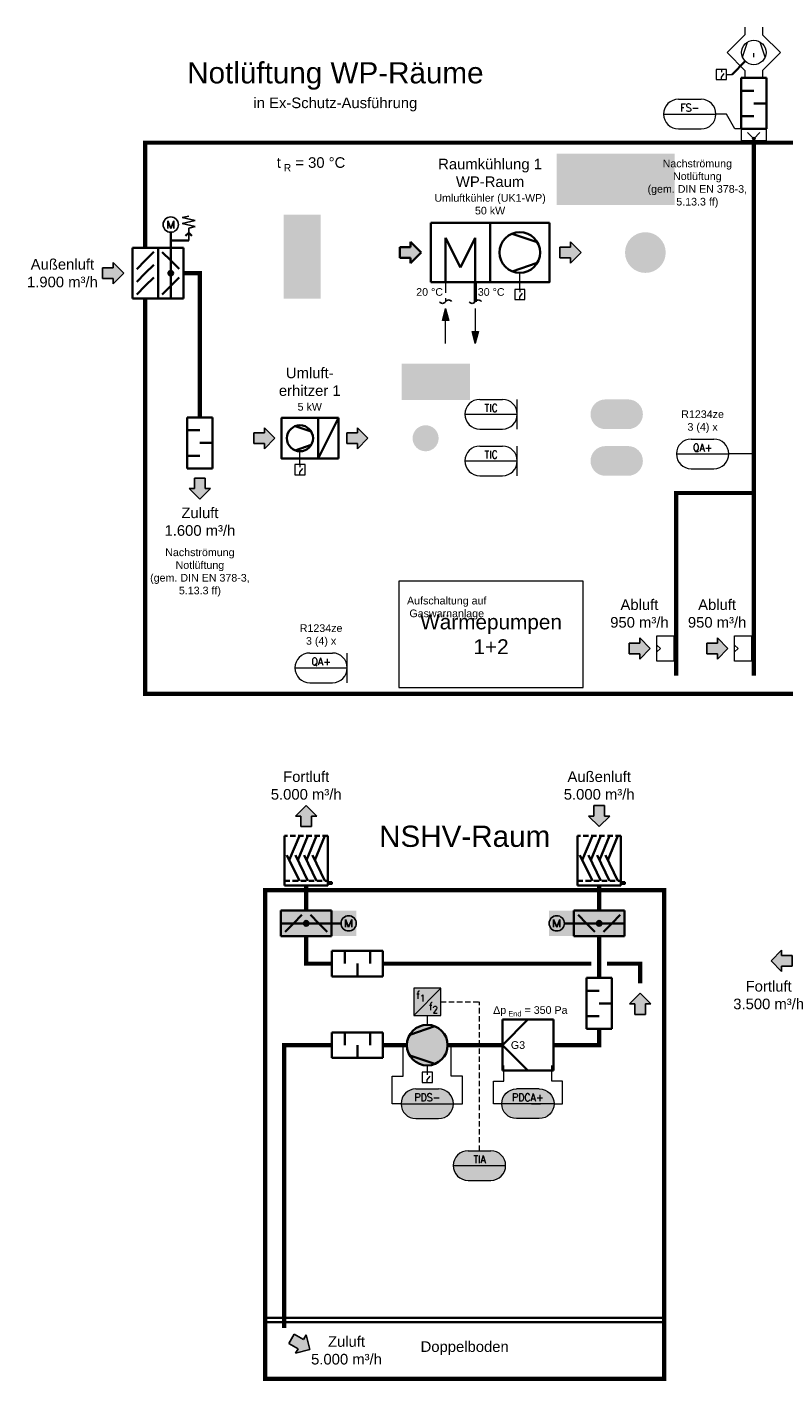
# Model space of a CAD drawing. Header units: millimetres. Extents: x -325 to 460, y -139 to 390.
# Tile 1 of 6: x -325 to -147, y -139 to 180. Entities that reach past the tile are written whole.
import ezdxf
from ezdxf.enums import TextEntityAlignment as Align

# ---------------------------------------------------------------- set-up
doc = ezdxf.new("R2010")
doc.units = ezdxf.units.MM
doc.linetypes.add('GESTRICHELT2', pattern=[0.375, 0.25, -0.125])
doc.linetypes.add('VERDECKT', pattern=[9.525, 6.35, -3.175])
doc.layers.get('0').update_dxf_attribs({"lineweight": 18})
for name, color, linetype, lineweight in [('TGAx_G_KOM_GA-Steuerleitungen', 7, 'VERDECKT', 18), ('TGAx_G_KOM_GA-Symbole', 7, 'Continuous', 18), ('TGAx_G_KOM_Schraff_Steuerung-übergeordnet', 241, 'Continuous', 18), ('TGAx_H_KOM_Armaturen', 7, 'Continuous', 35), ('TGAx_H_KOM_Bauteile', 7, 'Continuous', 35), ('TGAx_H_LTG_Quellenkreis-WRG_RL', 62, 'GESTRICHELT2', 18), ('TGAx_H_LTG_Quellenkreis-WRG_VL', 30, 'Continuous', 50), ('TGAx_L_KOM_Bauteile', 7, 'Continuous', 35), ('TGAx_L_LTG_Abluft', 40, 'Continuous', 25), ('TGAx_L_LTG_Aussenluft', 82, 'Continuous', 25), ('TGAx_L_LTG_Fortluft', 36, 'Continuous', 25), ('TGAx_L_LTG_UM', 30, 'Continuous', 35), ('TGAx_L_LTG_Zuluft', 162, 'Continuous', 25), ('TGAx_L_TXT_Beschriftung', 7, 'Continuous', 18)]:
    doc.layers.add(name, color=color, linetype=linetype, lineweight=lineweight)
doc.styles.add('Arial', font='arial.ttf')
doc.styles.add('MEP-Reloaded-M-2.5', font='arial.ttf', dxfattribs={"height": 2.5})
doc.styles.add('MSR-Arial', font='romans.shx')

# ---------------------------------------------------------------- blocks, each defined once
blk = doc.blocks.new('Wetterschutzgitter')
at = {"linetype": 'Continuous'}
for p, q in [((-6, -6), (-6, 6)), ((-6, 6), (0, 6)), ((-3, 3), (-5, 5)), ((0, 6), (0, -6)), ((-3, 0), (-5, 2)), ((-3, 3), (-0.98, 0.98)), ((-3, 0), (-1, -2)), ((-3, -3), (-5, -1)), ((-3, -3), (-1.01, -4.99)), ((0, -6), (-6, -6))]:
    blk.add_line(p, q, dxfattribs=at)
blk = doc.blocks.new('4.10-Pfeil breit')
at = {"lineweight": 18}
h = blk.add_hatch(color=256, dxfattribs=at)
h.dxf.hatch_style = 1
h.paths.add_polyline_path([(-2.5, 1.25), (-5, 1.25), (-5, -1.25), (-2.5, -1.25), (-2.5, -2.5), (0, 0), (-2.5, 2.5)])
at = {"linetype": 'Continuous'}
for p, q in [((-5, 1.25), (-2.5, 1.25)), ((-5, -1.25), (-5, 1.25)), ((-2.5, 2.5), (0, 0)), ((-2.5, 1.25), (-2.5, 2.5)), ((0, 0), (-2.5, -2.5)), ((-5, -1.25), (-2.5, -1.25)), ((-2.5, -1.25), (-2.5, -2.5))]:
    blk.add_line(p, q, dxfattribs=at)
blk = doc.blocks.new('Gliederkl-gegenlfg')
at = {"linetype": 'Continuous'}
for p, q in [((6, 6), (0, 6)), ((0, 6), (0, -6)), ((3, 3), (1.02, 4.98)), ((3, -6), (3, 6)), ((6, -6), (6, 6)), ((3, 3), (4.98, 1.02)), ((3, -3), (1.02, -4.98)), ((3, -3), (4.98, -1.02)), ((0, -6), (6, -6))]:
    blk.add_line(p, q, dxfattribs=at)
for radius in [0.56, 0.44, 0.32, 0.2, 0.08]:
    blk.add_circle((3, 0), radius, dxfattribs=at)
blk = doc.blocks.new('7.05.02-Stellantr. Elektromotor')
at = {"lineweight": 25}
for p, q in [((-0.72, 0.9), (-0.72, -0.9)), ((-0.72, 0.9), (0, -0.9)), ((0, -0.9), (0.72, 0.9)), ((0.72, -0.9), (0.72, 0.9))]:
    blk.add_line(p, q, dxfattribs=at)
blk.add_circle((0, 0), 1.8, dxfattribs=at)
blk = doc.blocks.new('7.05.12-Stellantr. m. Feder')
at = {"lineweight": 25}
for p, q in [((-1.5, 5.41), (0, 5.76)), ((-1.5, 5.41), (1.5, 4.7)), ((-1.5, 3.99), (1.5, 4.7)), ((-1.5, 3.99), (1.5, 3.28)), ((0, 2.93), (1.5, 3.28)), ((0, 2.93), (0, 0))]:
    blk.add_line(p, q, dxfattribs=at)
blk = doc.blocks.new('SD')
at = {"linetype": 'Continuous'}
for p, q in [((12, 3), (0, 3)), ((0, 3), (0, -3)), ((3, 0), (3, -3)), ((6, 3), (6, 0)), ((9, 0), (9, -3)), ((12, -3), (12, 3)), ((0, -3), (12, -3))]:
    blk.add_line(p, q, dxfattribs=at)
blk = doc.blocks.new('8.08-Wärmetauscher o. Kreuzung')
at = {"linetype": 'Continuous'}
for p, q in [((-15, 10), (5, 10)), ((-15, -10), (-15, 10)), ((5, 10), (5, -10)), ((-10, 5), (0, 0)), ((5, 5), (-10, 5)), ((0, 0), (-10, -5)), ((5, -5), (-10, -5)), ((5, -10), (-15, -10))]:
    blk.add_line(p, q, dxfattribs=at)
blk = doc.blocks.new('Vent')
at = {"linetype": 'Continuous'}
for p, q in [((-4.45, -1.8), (-2.46, 4.12)), ((4.45, -1.8), (2.46, 4.12))]:
    blk.add_line(p, q, dxfattribs=at)
blk.add_circle((0, 0), 4.8, dxfattribs=at)
blk = doc.blocks.new('4.16-Leitungs-Abbruchlinie')
at = {"linetype": 'Continuous', "lineweight": 25}
for centre, start, end in [((-0.72, -0.42), 30.4406, 149.5594), ((0.72, 0.42), 210.4406, 329.5594)]:
    blk.add_arc(centre, 0.835, start, end, dxfattribs=at)
blk = doc.blocks.new('4.11-Pfeil-Fliessrichtung')
at = {"linetype": 'Continuous', "lineweight": 18}
blk.add_line((-4.12, 0), (4.12, 0), dxfattribs=at)
at = {"linetype": 'Continuous', "lineweight": 18, "flags": 128}
for points in [[(1.32, 0.75), (4.12, 0), (1.32, -0.75)], [(1.39, 0.66), (3.85, 0), (1.39, -0.66)], [(1.46, 0.57), (3.58, 0), (1.46, -0.57)], [(1.53, 0.48), (3.31, 0), (1.53, -0.48)], [(1.6, 0.39), (3.04, 0), (1.6, -0.39)], [(1.67, 0.3), (2.77, 0), (1.67, -0.3)], [(1.74, 0.21), (2.5, 0), (1.74, -0.21)], [(1.81, 0.11), (2.23, 0), (1.81, -0.11)], [(1.88, 0.02), (1.96, 0), (1.88, -0.02)]]:
    blk.add_lwpolyline(points, close=True, dxfattribs=at)
blk = doc.blocks.new('Vent-Dach-ax')
at = {"linetype": 'Continuous'}
for p, q in [((-2.1, 10.2), (-6.3, 6)), ((-2.1, 12), (-2.1, 10.2)), ((2.1, 12), (2.1, 10.2)), ((2.1, 10.2), (6.3, 6)), ((-2.65, 4.93), (-1.46, 8.48)), ((2.69, 4.93), (1.49, 8.48)), ((-6.3, 6), (-2.1, 1.8)), ((0.02, 4.93), (0.02, 5.88)), ((6.3, 6), (2.1, 1.8)), ((-2.1, 1.8), (-2.1, 0)), ((2.1, 1.8), (2.1, 0))]:
    blk.add_line(p, q, dxfattribs=at)
blk.add_circle((0.02, 6.01), 2.88, dxfattribs=at)
blk = doc.blocks.new('Lufteinlass')
at = {"linetype": 'Continuous'}
for p, q in [((-3, -4), (-3, 0)), ((-3, 0), (3, 0)), ((3, 0), (3, -4)), ((3, -4), (-3, -4)), ((-0.8, -4), (0, -3.2)), ((0, -3.2), (0.8, -4))]:
    blk.add_line(p, q, dxfattribs=at)
blk = doc.blocks.new('02.MSR_Fühler m. Fernwirkung_langrund')
for p, q in [((-2.67, 3.5), (2.67, 3.5)), ((-6.17, 0), (6.17, 0)), ((-2.67, -3.5), (2.67, -3.5))]:
    blk.add_line(p, q)
for centre, start, end in [((-2.67, 0), 90, 270), ((2.67, 0), 270, 90)]:
    blk.add_arc(centre, 3.5, start, end)
at = {"style": 'MSR-Arial', "width": 0.9}
for tag, p in [('MESSART', (0.02, 1.5)), ('WERT', (0.02, -1.55))]:
    blk.add_attdef(tag, text='', height=1.8, dxfattribs=at).set_placement(p, align=Align.MIDDLE_CENTER)
blk = doc.blocks.new('Lufterhitzer')
at = {"linetype": 'Continuous'}
for p, q in [((0, -6), (6, 6)), ((0, 6), (0, -6)), ((6, 6), (0, 6)), ((6, 6), (6, -6)), ((0, -6), (6, -6))]:
    blk.add_line(p, q, dxfattribs=at)
blk = doc.blocks.new('02.MSR_Schalter')
for p, q in [((0, 2.4), (0, 1.78)), ((0, 0.62), (0.68, 1.48)), ((0, 0), (0, 0.62))]:
    blk.add_line(p, q)
blk.add_lwpolyline([(-1.2, 0), (1.2, 0), (1.2, 2.4), (-1.2, 2.4)], close=True)
blk = doc.blocks.new('02.MSR_Frequenzumrichter')
at = {"lineweight": 18}
blk.add_line((-3.2, -3.2), (3.2, 3.2), dxfattribs=at)
blk.add_lwpolyline([(-3.2, -3.2), (3.2, -3.2), (3.2, 3.2), (-3.2, 3.2)], close=True)
at = {"lineweight": 18, "char_height": 1.8, "attachment_point": 5, "style": 'MSR-Arial'}
for insert in [(-2.16, 1.63), (0.83, -1.08)]:
    blk.add_mtext('f', dxfattribs=dict(at, insert=insert))
at = {"lineweight": 18, "style": 'MSR-Arial', "width": 0.9}
for p in [(-1.12, 0.86), (1.87, -1.85)]:
    blk.add_attdef('Stufe', text='', height=1.6, dxfattribs=at).set_placement(p, align=Align.MIDDLE_CENTER)
blk = doc.blocks.new('Dachhaube mit Regenabscheider')
at = {"linetype": 'VERDECKT', "ltscale": 0.2}
for p, q in [((5.1, 11.69), (-5.1, 11.69)), ((-5.1, 1.11), (5.1, 1.11))]:
    blk.add_line(p, q, dxfattribs=at)
for p, q in [((-5.1, 11.69), (-5.1, 0)), ((-1.61, 11.69), (-3.98, 6)), ((0.4, 11.69), (-1.97, 6)), ((2.42, 11.69), (0.05, 6)), ((4.43, 11.69), (2.06, 6)), ((5.1, 0), (5.1, 11.69)), ((-4.53, 7.14), (-1.61, 1.11)), ((-2.52, 7.14), (0.4, 1.11)), ((-0.5, 7.14), (2.42, 1.11)), ((1.51, 7.14), (4.43, 1.11)), ((-5.1, 0), (5.1, 0))]:
    blk.add_line(p, q)
blk.add_lwpolyline([(5.1, 0.76), (6.03, 0.76), (6.03, 0.39), (5.1, 0.39)])
blk = doc.blocks.new('Luftfilter')
at = {"linetype": 'Continuous'}
for p, q in [((0, 6), (0, -6)), ((12, 6), (0, 6)), ((12, 0), (6, 6)), ((12, 6), (12, -6)), ((12, 0), (6, -6)), ((0, -6), (12, -6))]:
    blk.add_line(p, q, dxfattribs=at)

msp = doc.modelspace()

# ---------------------------------------------------------------- hatches: boundary and pattern name
at = {"layer": 'TGAx_G_KOM_Schraff_Steuerung-übergeordnet'}
h = msp.add_hatch(color=256, dxfattribs=at)
h.dxf.hatch_style = 1
h.paths.add_polyline_path([(-200.36, 138.18), (-172.57, 138.18), (-172.57, 150.29), (-200.36, 150.29)])
h = msp.add_hatch(color=256, dxfattribs=at)
h.dxf.hatch_style = 1
h.paths.add_polyline_path([(-264.75, 116.13), (-256.02, 116.13), (-256.02, 135.96), (-264.75, 135.96)])
h = msp.add_hatch(color=256, dxfattribs=at)
h.dxf.hatch_style = 1
edge = h.paths.add_edge_path()
edge.add_arc((-179.47, 127), 4.8, 0, 360)
h = msp.add_hatch(color=256, dxfattribs=at)
h.dxf.hatch_style = 1
h.paths.add_polyline_path([(-220.8, 100.77), (-236.94, 100.77), (-236.94, 92.25), (-220.8, 92.25)])
h = msp.add_hatch(color=256, dxfattribs=at)
h.dxf.hatch_style = 1
edge = h.paths.add_edge_path()
edge.add_arc((-188.9, 88.88), 3.5, 90, 270)
edge.add_line((-188.9, 85.38), (-183.55, 85.38))
edge.add_arc((-183.55, 88.88), 3.5, 270, 450)
edge.add_line((-183.55, 92.38), (-188.9, 92.38))
h = msp.add_hatch(color=256, dxfattribs=at)
h.dxf.hatch_style = 1
edge = h.paths.add_edge_path()
edge.add_arc((-231.28, 83.22), 3.07, 90, 450)
h = msp.add_hatch(color=256, dxfattribs=at)
h.dxf.hatch_style = 1
edge = h.paths.add_edge_path()
edge.add_arc((-188.9, 77.88), 3.5, 90, 270)
edge.add_line((-188.9, 74.38), (-183.55, 74.38))
edge.add_arc((-183.55, 77.88), 3.5, 270, 450)
edge.add_line((-183.55, 81.38), (-188.9, 81.38))
h = msp.add_hatch(color=256, dxfattribs=at)
h.dxf.hatch_style = 1
h.paths.add_polyline_path([(-265.43, -28.12), (-247.62, -28.12), (-247.62, -34.12), (-265.43, -34.12)])
h = msp.add_hatch(color=256, dxfattribs=at)
h.dxf.hatch_style = 1
h.paths.add_polyline_path([(-184.36, -28.12), (-202.17, -28.12), (-202.17, -34.12), (-184.36, -34.12)])
h = msp.add_hatch(color=256, dxfattribs=at)
h.dxf.hatch_style = 1
h.paths.add_polyline_path([(-234.09, -52.83), (-227.69, -52.83), (-227.69, -46.43), (-234.09, -46.43)])
h = msp.add_hatch(color=256, dxfattribs=at)
h.dxf.hatch_style = 1
edge = h.paths.add_edge_path()
edge.add_arc((-230.89, -59.82), 4.8, 0, 360)
h = msp.add_hatch(color=256, dxfattribs=at)
h.dxf.hatch_style = 1
edge = h.paths.add_edge_path()
edge.add_arc((-233.57, -73.65), 3.5, 90, 270)
edge.add_line((-233.57, -77.15), (-228.22, -77.15))
edge.add_arc((-228.22, -73.65), 3.5, 270, 450)
edge.add_line((-228.22, -70.15), (-233.57, -70.15))
h = msp.add_hatch(color=256, dxfattribs=at)
h.dxf.hatch_style = 1
edge = h.paths.add_edge_path()
edge.add_arc((-209.84, -73.65), 3.5, 90, 270)
edge.add_line((-209.84, -77.15), (-204.49, -77.15))
edge.add_arc((-204.49, -73.65), 3.5, 270, 450)
edge.add_line((-204.49, -70.15), (-209.84, -70.15))
h = msp.add_hatch(color=256, dxfattribs=at)
h.dxf.hatch_style = 1
edge = h.paths.add_edge_path()
edge.add_arc((-221.34, -88.22), 3.5, 90, 270)
edge.add_line((-221.34, -91.72), (-216, -91.72))
edge.add_arc((-216, -88.22), 3.5, 270, 450)
edge.add_line((-216, -84.72), (-221.34, -84.72))
at = {"layer": 'TGAx_L_TXT_Beschriftung'}
h = msp.add_hatch(color=256, dxfattribs=at)
h.dxf.hatch_style = 1
edge = h.paths.add_edge_path()
edge.add_arc((-153.92, 153.84), 0.323, 0, 360)

# ---------------------------------------------------------------- linework, layer by layer
at = {"layer": 'TGAx_G_KOM_GA-Steuerleitungen', "ltscale": 0.2}
for p in [(-227.69, -49.63), (-218.58, -84.72)]:
    msp.add_line(p, (-218.58, -49.63), dxfattribs=at)
at = {"layer": 'TGAx_G_KOM_GA-Symbole'}
for p, q in [((-160.36, 168.96), (-159.02, 168.96)), ((-160.38, 159.65), (-162.82, 159.65)), ((-158.36, 156.15), (-160.38, 159.65)), ((-156.92, 156.15), (-158.36, 156.15)), ((-209.08, 118.32), (-209.08, 122.2)), ((-260.9, 77.02), (-260.9, 80.15)), ((-153.92, 79.53), (-159.8, 79.53)), ((-230.89, -52.83), (-230.89, -55.02)), ((-236.56, -67.16), (-236.56, -59.82)), ((-225.23, -67.16), (-225.23, -59.82)), ((-230.89, -64.62), (-230.89, -66.23)), ((-212.82, -68.32), (-212.82, -64.63)), ((-201.5, -68.32), (-201.5, -64.63)), ((-239.19, -73.65), (-239.19, -67.16)), ((-239.19, -67.16), (-236.56, -67.16)), ((-222.6, -67.16), (-225.23, -67.16)), ((-222.6, -73.65), (-222.6, -67.16)), ((-215.3, -73.65), (-215.3, -68.32)), ((-215.3, -68.32), (-212.82, -68.32)), ((-199.02, -68.32), (-201.5, -68.32)), ((-199.02, -73.65), (-199.02, -68.32)), ((-237.07, -73.65), (-239.19, -73.65)), ((-224.72, -73.65), (-222.6, -73.65)), ((-213.34, -73.65), (-215.3, -73.65)), ((-206.34, -73.65), (-204.17, -73.65)), ((-200.99, -73.65), (-199.02, -73.65))]:
    msp.add_line(p, q, dxfattribs=at)
at = {"layer": 'TGAx_H_KOM_Armaturen'}
msp.add_lwpolyline([(-256.59, 88.02), (-256.59, 78.42), (-265.22, 78.42), (-265.22, 88.02)], close=True, dxfattribs=at)
at = {"layer": 'TGAx_H_KOM_Bauteile'}
msp.add_lwpolyline([(-202.08, 134), (-216.08, 134), (-216.08, 120), (-202.08, 120)], close=True, dxfattribs=at)
at = {"layer": 'TGAx_H_LTG_Quellenkreis-WRG_RL', "ltscale": 10}
msp.add_line((-226.58, 120), (-226.58, 115.42), dxfattribs=at)
at = {"layer": 'TGAx_H_LTG_Quellenkreis-WRG_VL', "ltscale": 0.1}
msp.add_line((-219.58, 120), (-219.58, 115.42), dxfattribs=at)
at = {"layer": 'TGAx_L_KOM_Bauteile'}
for p, q in [((-155.93, 172.11), (-159.02, 168.96)), ((-291.37, 131.78), (-291.37, 128.13)), ((-287.14, 131.65), (-287.85, 130.94)), ((-287.14, 131.65), (-286.43, 130.94)), ((-287.14, 129.85), (-291.37, 129.85)), ((-251.22, -31.12), (-253.43, -31.12)), ((-198.57, -31.12), (-196.36, -31.12))]:
    msp.add_line(p, q, dxfattribs=at)
at = {"layer": 'TGAx_L_KOM_Bauteile', "color": 8}
for p, q in [((-268.59, -124.1), (-175.54, -124.13)), ((-268.59, -125.1), (-175.54, -125.13))]:
    msp.add_line(p, q, dxfattribs=at)
at = {"layer": 'TGAx_L_KOM_Bauteile', "color": 8, "const_width": 1}
for points in [[(9.12, 128.13), (9.12, 152.91), (-297.37, 152.91), (-297.37, 128.13)], [(-297.37, 116.13), (-297.37, 22.97), (9.12, 22.97), (9.12, 116.13)]]:
    msp.add_lwpolyline(points, dxfattribs=at)
msp.add_lwpolyline([(-175.04, -23.28), (-175.04, -138.48), (-269.09, -138.48), (-269.09, -23.28)], close=True, dxfattribs=at)
at = {"layer": 'TGAx_L_LTG_Abluft', "const_width": 1}
for points in [[(-153.92, 153.41), (-153.92, 27.29)], [(-153.92, 70.32), (-172.23, 70.32), (-172.23, 27.29)]]:
    msp.add_lwpolyline(points, dxfattribs=at)
at = {"layer": 'TGAx_L_LTG_Aussenluft', "const_width": 1}
for points in [[(-288.37, 122.13), (-284.49, 122.13), (-284.49, 88.16)], [(-190.36, -28.12), (-190.36, -22.21)], [(-190.36, -34.12), (-190.36, -44)], [(-190.36, -56), (-190.36, -59.82), (-201.16, -59.82)], [(-213.16, -59.82), (-226.09, -59.82)]]:
    msp.add_lwpolyline(points, dxfattribs=at)
at = {"layer": 'TGAx_L_LTG_Fortluft', "const_width": 1}
for points in [[(-259.43, -28.12), (-259.43, -22.21)], [(-259.43, -34.12), (-259.43, -40.62), (-253.35, -40.62)], [(-241.35, -40.62), (-192.18, -40.62)], [(-188.53, -40.62), (-180.69, -40.62), (-180.69, -45.28)]]:
    msp.add_lwpolyline(points, dxfattribs=at)
at = {"layer": 'TGAx_L_LTG_Zuluft', "const_width": 1}
for points in [[(-253.35, -59.82), (-264.62, -59.82), (-264.62, -126.48)], [(-235.69, -59.82), (-241.35, -59.82)]]:
    msp.add_lwpolyline(points, dxfattribs=at)
at = {"layer": 'TGAx_L_TXT_Beschriftung'}
for p, q in [((-153.92, 153.84), (-155.37, 155.29)), ((-153.92, 153.84), (-152.47, 155.29)), ((-209.67, 85.38), (-209.67, 92.38)), ((-209.67, 74.38), (-209.67, 81.38)), ((-249.75, 25.6), (-249.75, 32.6))]:
    msp.add_line(p, q, dxfattribs=at)
for points in [[(-150.92, 156.15), (-156.92, 156.15), (-156.92, 153.41), (-150.92, 153.41)], [(-237.56, 24.47), (-194.13, 24.47), (-194.13, 49.55), (-237.56, 49.55)]]:
    msp.add_lwpolyline(points, close=True, dxfattribs=at)
msp.add_circle((-153.92, 153.84), 0.323, dxfattribs=at)

# ---------------------------------------------------------------- block references
at = {"layer": 'TGAx_G_KOM_GA-Symbole'}
for p in [(-161.56, 167.76), (-209.08, 115.92), (-260.9, 74.62), (-230.89, -68.63)]:
    msp.add_blockref('02.MSR_Schalter', p, dxfattribs=at)
for p, values in [((-169, 159.65), {'MESSART': 'FS-'}), ((-215.85, 88.88), {'MESSART': 'TIC'}), ((-165.98, 79.53), {'MESSART': 'QA+'}), ((-215.85, 77.88), {'MESSART': 'TIC'}), ((-255.92, 29.1), {'MESSART': 'QA+'}), ((-230.89, -73.65), {'MESSART': 'PDS-'}), ((-218.58, -88.22), {'MESSART': 'TIA'})]:
    msp.add_blockref('02.MSR_Fühler m. Fernwirkung_langrund', p, dxfattribs=at).add_auto_attribs(values)
ref = msp.add_blockref('02.MSR_Frequenzumrichter', (-230.89, -49.63), dxfattribs=at)
ref.add_attrib('Stufe', '1', dxfattribs={"layer": '0', "lineweight": 18, "height": 1.6, "style": 'MSR-Arial', "width": 0.9}).set_placement((-232.01, -48.76), align=Align.MIDDLE_CENTER)
ref.add_attrib('Stufe', '2', dxfattribs={"layer": '0', "lineweight": 18, "height": 1.6, "style": 'MSR-Arial', "width": 0.9}).set_placement((-229.02, -51.47), align=Align.MIDDLE_CENTER)
ref = msp.add_blockref('02.MSR_Fühler m. Fernwirkung_langrund', (-207.16, -73.65), dxfattribs=dict(at, xscale=-1))
ref.add_attrib('MESSART', 'PDCA+', dxfattribs={"layer": '0', "height": 1.8, "style": 'MSR-Arial', "width": 0.9}).set_placement((-207.18, -72.15), align=Align.MIDDLE_CENTER)
at = {"layer": 'TGAx_H_KOM_Armaturen', "xscale": 0.6400000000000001, "yscale": 0.6400000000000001, "zscale": 0.6400000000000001, "rotation": 270}
msp.add_blockref('Vent', (-260.9, 83.22), dxfattribs=at)
at = {"layer": 'TGAx_H_KOM_Armaturen', "xscale": 0.8, "yscale": 0.8, "zscale": 0.8}
msp.add_blockref('Lufterhitzer', (-256.59, 83.22), dxfattribs=at)
at = {"layer": 'TGAx_H_KOM_Bauteile', "xscale": 0.7, "yscale": 0.7, "zscale": 0.7, "rotation": 270}
msp.add_blockref('8.08-Wärmetauscher o. Kreuzung', (-223.08, 123.5), dxfattribs=at)
at = {"layer": 'TGAx_H_KOM_Bauteile', "rotation": 270}
msp.add_blockref('Vent', (-209.08, 127), dxfattribs=at)
at = {"layer": 'TGAx_H_LTG_Quellenkreis-WRG_RL', "ltscale": 10, "xscale": -1}
msp.add_blockref('4.16-Leitungs-Abbruchlinie', (-226.58, 115.42), dxfattribs=at)
at = {"layer": 'TGAx_H_LTG_Quellenkreis-WRG_RL', "ltscale": 10, "rotation": 90}
msp.add_blockref('4.11-Pfeil-Fliessrichtung', (-226.58, 109.7), dxfattribs=at)
at = {"layer": 'TGAx_H_LTG_Quellenkreis-WRG_VL', "ltscale": 0.1, "xscale": -1}
msp.add_blockref('4.16-Leitungs-Abbruchlinie', (-219.58, 115.42), dxfattribs=at)
at = {"layer": 'TGAx_H_LTG_Quellenkreis-WRG_VL', "ltscale": 0.1, "rotation": 270}
msp.add_blockref('4.11-Pfeil-Fliessrichtung', (-219.58, 109.7), dxfattribs=at)
at = {"layer": 'TGAx_L_KOM_Bauteile'}
for name, p, rotation in [('SD', (-153.92, 168.15), 270), ('SD', (-284.49, 88.11), 270), ('Luftfilter', (-201.16, -59.82), 180), ('SD', (-241.35, -59.82), 180)]:
    msp.add_blockref(name, p, dxfattribs=dict(at, rotation=rotation))
for name, p in [('7.05.02-Stellantr. Elektromotor', (-291.37, 133.58)), ('7.05.12-Stellantr. m. Feder', (-287.14, 129.85)), ('Gliederkl-gegenlfg', (-294.37, 122.13)), ('Dachhaube mit Regenabscheider', (-259.43, -22.21)), ('Dachhaube mit Regenabscheider', (-190.36, -22.21)), ('7.05.02-Stellantr. Elektromotor', (-200.37, -31.12))]:
    msp.add_blockref(name, p, dxfattribs=at)
at = {"layer": 'TGAx_L_KOM_Bauteile', "xscale": -1}
for name, p in [('Wetterschutzgitter', (-300.37, 122.13)), ('7.05.02-Stellantr. Elektromotor', (-249.42, -31.12))]:
    msp.add_blockref(name, p, dxfattribs=at)
for name, p, rotation in [('Gliederkl-gegenlfg', (-259.43, -34.12), 270), ('Gliederkl-gegenlfg', (-190.36, -28.12), 90), ('SD', (-253.35, -40.62), 180), ('SD', (-190.36, -56), 270), ('Vent', (-230.89, -59.82), 90)]:
    msp.add_blockref(name, p, dxfattribs=dict(at, rotation=rotation))
at = {"layer": 'TGAx_L_LTG_Abluft'}
for p in [(-178.3, 33.66), (-159.99, 33.66)]:
    msp.add_blockref('4.10-Pfeil breit', p, dxfattribs=at)
at = {"layer": 'TGAx_L_LTG_Aussenluft'}
msp.add_blockref('4.10-Pfeil breit', (-302.43, 122.13), dxfattribs=at)
at = {"layer": 'TGAx_L_LTG_Aussenluft', "xscale": -1}
for p, rotation in [((-266.79, 83.22), 180), ((-190.36, -8.32), 90)]:
    msp.add_blockref('4.10-Pfeil breit', p, dxfattribs=dict(at, rotation=rotation))
at = {"layer": 'TGAx_L_LTG_Aussenluft', "rotation": 270}
msp.add_blockref('4.10-Pfeil breit', (-284.49, 68.85), dxfattribs=at)
at = {"layer": 'TGAx_L_LTG_Fortluft'}
for p, rotation in [((-259.43, -3.32), 90), ((-149.85, -39.94), 180), ((-180.69, -47.6), 90)]:
    msp.add_blockref('4.10-Pfeil breit', p, dxfattribs=dict(at, rotation=rotation))
at = {"layer": 'TGAx_L_LTG_UM'}
msp.add_blockref('4.10-Pfeil breit', (-232.34, 127), dxfattribs=at)
at = {"layer": 'TGAx_L_LTG_Zuluft'}
msp.add_blockref('4.10-Pfeil breit', (-194.64, 127), dxfattribs=at)
at = {"layer": 'TGAx_L_LTG_Zuluft', "xscale": -1, "rotation": 180}
msp.add_blockref('4.10-Pfeil breit', (-244.87, 83.22), dxfattribs=at)
at = {"layer": 'TGAx_L_LTG_Zuluft', "rotation": 329.9999999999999}
msp.add_blockref('4.10-Pfeil breit', (-258.56, -131.55), dxfattribs=at)
at = {"layer": 'TGAx_L_TXT_Beschriftung'}
msp.add_blockref('Vent-Dach-ax', (-153.92, 168.15), dxfattribs=at)
at = {"layer": 'TGAx_L_TXT_Beschriftung', "rotation": 270}
for p in [(-172.73, 33.66), (-154.42, 33.66)]:
    msp.add_blockref('Lufteinlass', p, dxfattribs=at)

# ---------------------------------------------------------------- texts
at = {"layer": 'TGAx_G_KOM_Schraff_Steuerung-übergeordnet', "color": 7, "insert": (-226.3, 43.18), "char_height": 1.8, "attachment_point": 5, "style": 'MEP-Reloaded-M-2.5'}
msp.add_mtext('Aufschaltung auf\\PGaswarnanlage', dxfattribs=at)
at = {"layer": 'TGAx_L_TXT_Beschriftung'}
for s, insert, char_height, attachment_point, style in [('Notlüftung WP-Räume\\P{\\H0.5x;in Ex-Schutz-Ausführung}', (-252.55, 166.08), 5, 5, 'MEP-Reloaded-M-2.5'), ('\\A1;t{\\H0.7x;\\S^  R;} = 30 °C', (-258.3, 147.79), 2.5, 5, 'MEP-Reloaded-M-2.5'), ('Raumkühlung 1\\PWP-Raum{\\H1.4x;\\P\\H0.51429x;Umluftkühler (UK1-WP)\\P\\H1.00001x;50 kW}', (-216.08, 142.54), 2.5, 5, 'MEP-Reloaded-M-2.5'), ('Nachströmung\\PNotlüftung\\P(gem. DIN EN 378-3,\\P5.13.3 ff)', (-167.22, 143.22), 1.8, 5, 'MEP-Reloaded-M-2.5'), ('Außenluft\\P1.900 m³/h', (-316.91, 122.13), 2.5, 5, 'MEP-Reloaded-M-2.5'), ('20 °C', (-230.34, 117.7), 1.8, 5, 'MEP-Reloaded-M-2.5'), ('30 °C', (-215.82, 117.7), 1.8, 5, 'MEP-Reloaded-M-2.5'), ('Umluft-\\Perhitzer 1\\P{\\H0.72x;5 kW}', (-258.59, 94.8), 2.5, 5, 'Arial'), ('R1234ze\\P3 (4) x', (-165.98, 87.13), 1.8, 5, 'MEP-Reloaded-M-2.5'), ('Zuluft\\P1.600 m³/h', (-284.49, 63.55), 2.5, 5, 'MEP-Reloaded-M-2.5'), ('Nachströmung\\PNotlüftung\\P(gem. DIN EN 378-3,\\P5.13.3 ff)', (-284.49, 51.57), 1.8, 5, 'MEP-Reloaded-M-2.5'), ('Abluft\\P950 m³/h', (-180.87, 41.9), 2.5, 5, 'MEP-Reloaded-M-2.5'), ('Abluft\\P950 m³/h', (-162.56, 41.9), 2.5, 5, 'MEP-Reloaded-M-2.5'), ('Wärmepumpen\\P1+2', (-215.85, 37.01), 3.5, 5, 'MEP-Reloaded-M-2.5'), ('R1234ze\\P3 (4) x', (-255.92, 36.7), 1.8, 5, 'MEP-Reloaded-M-2.5'), ('Fortluft\\P5.000 m³/h', (-259.43, 1.36), 2.5, 5, 'MEP-Reloaded-M-2.5'), ('Außenluft\\P5.000 m³/h', (-190.36, 1.36), 2.5, 5, 'MEP-Reloaded-M-2.5'), ('NSHV-Raum', (-222.07, -10.63), 5, 5, 'MEP-Reloaded-M-2.5'), ('Fortluft\\P3.500 m³/h', (-150.4, -48.05), 2.5, 5, 'MEP-Reloaded-M-2.5'), ('\\A1;Δp{\\H0.7x;\\S^  End;} = 350 Pa', (-215.35, -51.86), 1.8, 4, 'MEP-Reloaded-M-2.5'), ('G3', (-209.5, -59.82), 1.8, 5, 'MEP-Reloaded-M-2.5'), ('Zuluft\\P5.000 m³/h', (-249.93, -131.79), 2.5, 5, 'MEP-Reloaded-M-2.5'), ('Doppelboden', (-222.07, -131.27), 2.5, 5, 'Arial')]:
    msp.add_mtext(s, dxfattribs=dict(at, insert=insert, char_height=char_height, attachment_point=attachment_point, style=style))

doc.saveas('drawing.dxf')
